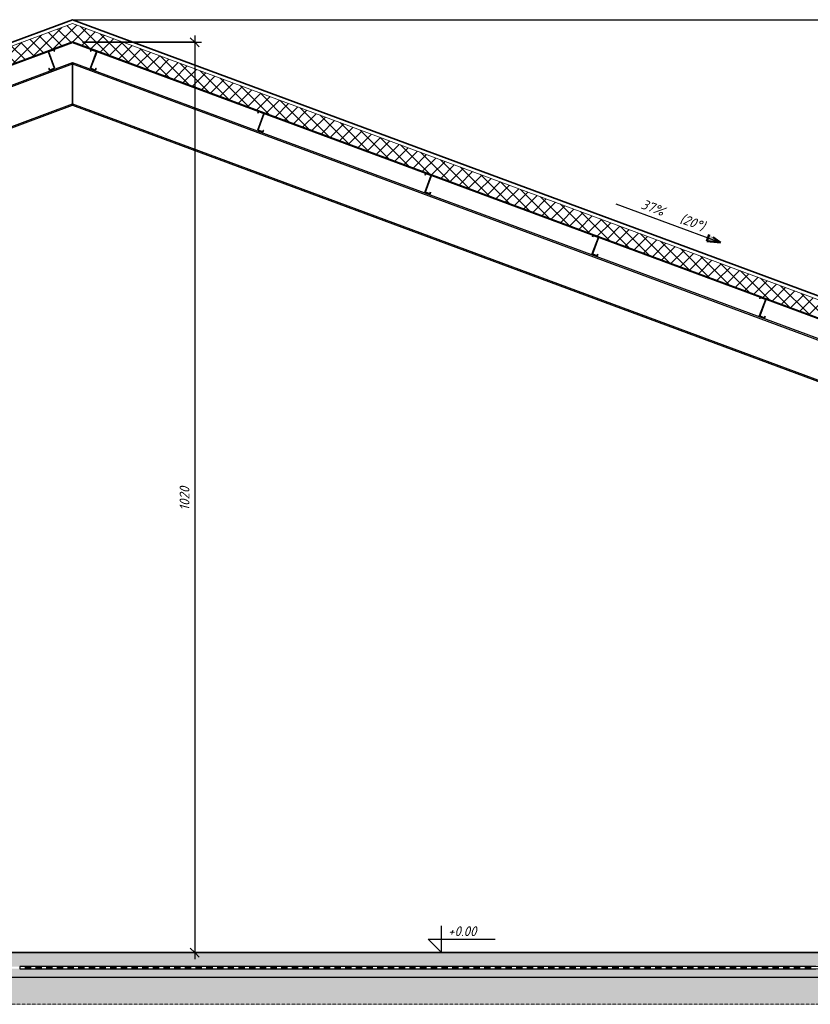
# Model space of a CAD drawing. Header units: millimetres. Extents: x -22097 to 12936, y -2051 to 11384.
# Tile 8 of 12: x -4678 to 4189, y -580 to 10453. Entities that reach past the tile are written whole.
import ezdxf

# ---------------------------------------------------------------- set-up
doc = ezdxf.new("R2010")
doc.units = ezdxf.units.MM
doc.linetypes.add('Kreska', pattern=[4, 2.5, -1.5])
for name, color, linetype, lineweight in [('A-ANNO-DIMS', 211, 'Continuous', 20), ('A-ANNO-DIMS-50', 211, 'Continuous', 20), ('A-DETL-GENF', 92, 'Continuous', 25), ('A-FLOR', 192, 'Continuous', 25), ('A-FLOR-MCUT', 51, 'Continuous', 25), ('A-FLOR-OVHD', 1, 'Kreska', 20), ('A-FLOR-PATT', 8, 'Continuous', 35), ('A-ROOF', 132, 'Continuous', 25), ('A-ROOF-PATT', 132, 'Continuous', 35), ('G-ANNO-DIMS', 111, 'Continuous', 20), ('S-BEAM', 12, 'Continuous', 25)]:
    doc.layers.add(name, color=color, linetype=linetype, lineweight=lineweight)
doc.styles.add('GOST Common_I', font='GOST_Common Italic.ttf', dxfattribs={"height": 110})
doc.dimstyles.new('Zasieczka', dxfattribs={"dimscale": 304.8, "dimtxt": 110.62865, "dimasz": 0.328084, "dimexe": 0.246063, "dimexo": 0.0625, "dimgap": 0.082021, "dimtad": 1, "dimdec": 0, "dimlfac": 0.1, "dimzin": 0, "dimdsep": 46, "dimtxsty": 'GOST Common_I', "dimblk1": 'OBLIQUE', "dimblk2": 'OBLIQUE', "dimsah": 1, "dimcen": 0.09, "dimdle": 0.246063, "dimadec": 1, "dimazin": 0, "dimtfac": 1, "dimtdec": 4, "dimtix": 1, "dimtmove": 0, "dimatfit": 3, "dimfxl": 1.148294, "dimfxlon": 1, "dimtvp": 1, "dimtfill": 1, "dimtolj": 1, "dimtzin": 0, "dimlwd": 25, "dimlwe": 25, "dimarcsym": 2})
pattern_1 = [(45, (-3742.76, 5171.7), (-35.921, 149.9703), [80.645, -80.645])]
pattern_2 = [(45, (-3742.76, 5171.7), (-125.7236, 125.7236), []), (45, (-3742.76, 5362.2), (-125.7236, 125.7236), [])]

# ---------------------------------------------------------------- blocks, each defined once
blk = doc.blocks.new('Cienkościenne - Zetowniki - 202 Z 14-1946224-B')
at = {"layer": 'S-BEAM', "lineweight": 20}
h = blk.add_hatch(dxfattribs=at)
h.set_pattern_fill('FP_5', color=256, style=0, pattern_type=2)
h.set_pattern_definition(pattern_2)
h.paths.add_polyline_path([(-4339, 9888), (-4289, 9907), (-4287, 9908), (-4287, 9911), (-4355, 10094), (-4355, 10096), (-4354, 10097), (-4298, 10117), (-4297, 10117), (-4295, 10116), (-4290, 10101), (-4289, 10102), (-4295, 10117), (-4297, 10118), (-4299, 10119), (-4355, 10097), (-4356, 10096), (-4356, 10094), (-4289, 9909), (-4289, 9909), (-4290, 9908), (-4340, 9889), (-4341, 9890), (-4342, 9891), (-4348, 9907), (-4350, 9907), (-4343, 9889), (-4341, 9888), (-4340, 9888)], flags=0)
at = {"layer": 'S-BEAM', "lineweight": 35}
for p, q in [((-4356, 10094), (-4289, 9910)), ((-4287, 9911), (-4355, 10094)), ((-4299, 10119), (-4354, 10098)), ((-4354, 10097), (-4298, 10117)), ((-4295, 10116), (-4290, 10101)), ((-4289, 10102), (-4294, 10117)), ((-4290, 10101), (-4289, 10102)), ((-4348, 9907), (-4350, 9907)), ((-4350, 9907), (-4344, 9890)), ((-4342, 9891), (-4348, 9907)), ((-4290, 9908), (-4340, 9889)), ((-4339, 9888), (-4289, 9907))]:
    blk.add_line(p, q, dxfattribs=at)
for centre, radius, start, end in [((-4353, 10095), 3.4, 110.3045, 200.3045), ((-4353, 10095), 2, 110.3045, 200.3045), ((-4297, 10115), 3.4, 20.3045, 110.3045), ((-4297, 10115), 2, 20.3045, 110.3045), ((-4340, 9891), 3.4, 200.3045, 290.3045), ((-4340, 9891), 2, 200.3045, 290.3045), ((-4291, 9910), 2, 290.3045, 20.3045), ((-4291, 9910), 3.4, 290.3045, 20.3045)]:
    blk.add_arc(centre, radius, start, end, dxfattribs=at)
blk = doc.blocks.new('Cienkościenne - Zetowniki - 202 Z 14-1946225-B')
at = {"layer": 'S-BEAM', "lineweight": 20}
h = blk.add_hatch(dxfattribs=at)
h.set_pattern_fill('FP_5', color=256, style=0, pattern_type=2)
h.set_pattern_definition(pattern_2)
h.paths.add_polyline_path([(-3831, 9888), (-3828, 9888), (-3827, 9890), (-3821, 9907), (-3822, 9907), (-3829, 9890), (-3829, 9889), (-3831, 9889), (-3881, 9908), (-3882, 9909), (-3882, 9910), (-3814, 10094), (-3814, 10096), (-3816, 10098), (-3872, 10119), (-3874, 10118), (-3876, 10116), (-3882, 10102), (-3880, 10101), (-3874, 10117), (-3874, 10117), (-3872, 10117), (-3816, 10096), (-3815, 10096), (-3815, 10094), (-3883, 9910), (-3883, 9908), (-3881, 9907)], flags=0)
at = {"layer": 'S-BEAM', "lineweight": 35}
for p, q in [((-3815, 10094), (-3883, 9911)), ((-3876, 10117), (-3882, 10102)), ((-3882, 10102), (-3880, 10101)), ((-3882, 9910), (-3814, 10094)), ((-3880, 10101), (-3875, 10116)), ((-3816, 10098), (-3872, 10119)), ((-3872, 10117), (-3816, 10097)), ((-3881, 9907), (-3831, 9888)), ((-3831, 9889), (-3880, 9908)), ((-3822, 9907), (-3828, 9891)), ((-3827, 9890), (-3821, 9907)), ((-3821, 9907), (-3822, 9907))]:
    blk.add_line(p, q, dxfattribs=at)
for centre, radius, start, end in [((-3873, 10115), 3.4, 69.6955, 159.6955), ((-3873, 10115), 2, 69.6955, 159.6955), ((-3817, 10095), 3.4, 339.6955, 69.6955), ((-3817, 10095), 2, 339.6955, 69.6955), ((-3880, 9910), 3.4, 159.6955, 249.6955), ((-3880, 9910), 2, 159.6955, 249.6955), ((-3830, 9891), 2, 249.6955, 339.6955), ((-3830, 9891), 3.4, 249.6955, 339.6955)]:
    blk.add_arc(centre, radius, start, end, dxfattribs=at)
blk = doc.blocks.new('Cienkościenne - Zetowniki - 202 Z 14-1947900-B')
at = {"layer": 'S-BEAM', "lineweight": 20}
h = blk.add_hatch(dxfattribs=at)
h.set_pattern_fill('FP_5', color=256, style=0, pattern_type=2)
h.set_pattern_definition(pattern_2)
h.paths.add_polyline_path([(3672, 7112), (3674, 7112), (3676, 7114), (3682, 7131), (3681, 7131), (3674, 7114), (3674, 7113), (3672, 7113), (3622, 7132), (3621, 7133), (3621, 7134), (3689, 7318), (3689, 7320), (3687, 7322), (3631, 7342), (3628, 7342), (3627, 7340), (3621, 7326), (3623, 7325), (3628, 7340), (3629, 7341), (3631, 7341), (3687, 7320), (3688, 7319), (3688, 7318), (3620, 7134), (3620, 7132), (3622, 7130)], flags=0)
at = {"layer": 'S-BEAM', "lineweight": 35}
for p, q in [((3688, 7318), (3620, 7135)), ((3627, 7340), (3621, 7326)), ((3621, 7326), (3623, 7325)), ((3621, 7134), (3689, 7317)), ((3623, 7325), (3628, 7340)), ((3687, 7322), (3631, 7342)), ((3631, 7341), (3686, 7320)), ((3672, 7113), (3622, 7132)), ((3622, 7130), (3672, 7112)), ((3681, 7131), (3675, 7115)), ((3676, 7114), (3682, 7131)), ((3682, 7131), (3681, 7131))]:
    blk.add_line(p, q, dxfattribs=at)
for centre, radius, start, end in [((3630, 7339), 3.4, 69.6955, 159.6955), ((3630, 7339), 2, 69.6955, 159.6955), ((3686, 7319), 2, 339.6955, 69.6955), ((3686, 7319), 3.4, 339.6955, 69.6955), ((3623, 7134), 3.4, 159.6955, 249.6955), ((3623, 7134), 2, 159.6955, 249.6955), ((3673, 7115), 2, 249.6955, 339.6955), ((3673, 7115), 3.4, 249.6955, 339.6955)]:
    blk.add_arc(centre, radius, start, end, dxfattribs=at)
blk = doc.blocks.new('Cienkościenne - Zetowniki - 202 Z 14-V8-B')
at = {"layer": 'S-BEAM', "lineweight": 20}
h = blk.add_hatch(dxfattribs=at)
h.set_pattern_fill('FP_5', color=256, style=0, pattern_type=2)
h.set_pattern_definition(pattern_2)
h.paths.add_polyline_path([(1796, 7806), (1799, 7806), (1801, 7809), (1807, 7825), (1805, 7825), (1799, 7808), (1798, 7807), (1797, 7807), (1746, 7826), (1746, 7827), (1745, 7828), (1813, 8012), (1813, 8014), (1811, 8016), (1755, 8036), (1753, 8036), (1751, 8034), (1746, 8020), (1747, 8019), (1753, 8034), (1753, 8035), (1755, 8035), (1811, 8014), (1812, 8013), (1812, 8012), (1744, 7828), (1744, 7826), (1746, 7825)], flags=0)
at = {"layer": 'S-BEAM', "lineweight": 35}
for p, q in [((1812, 8012), (1744, 7829)), ((1745, 7828), (1813, 8011)), ((1751, 8034), (1746, 8020)), ((1746, 8020), (1747, 8019)), ((1747, 8019), (1752, 8034)), ((1811, 8016), (1755, 8037)), ((1755, 8035), (1811, 8015)), ((1746, 7825), (1796, 7806)), ((1797, 7807), (1747, 7826)), ((1805, 7825), (1799, 7809)), ((1800, 7808), (1807, 7825)), ((1807, 7825), (1805, 7825))]:
    blk.add_line(p, q, dxfattribs=at)
for centre, radius, start, end in [((1754, 8033), 3.4, 69.6955, 159.6955), ((1754, 8033), 2, 69.6955, 159.6955), ((1810, 8013), 3.4, 339.6955, 69.6955), ((1810, 8013), 2, 339.6955, 69.6955), ((1747, 7828), 3.4, 159.6955, 249.6955), ((1747, 7828), 2, 159.6955, 249.6955), ((1797, 7809), 3.4, 249.6955, 339.6955), ((1797, 7809), 2, 249.6955, 339.6955)]:
    blk.add_arc(centre, radius, start, end, dxfattribs=at)
blk = doc.blocks.new('Cienkościenne - Zetowniki - 202 Z 14-V9-B')
at = {"layer": 'S-BEAM', "lineweight": 20}
h = blk.add_hatch(dxfattribs=at)
h.set_pattern_fill('FP_5', color=256, style=0, pattern_type=2)
h.set_pattern_definition(pattern_2)
h.paths.add_polyline_path([(-80, 8500), (-77, 8501), (-75, 8503), (-69, 8519), (-71, 8519), (-77, 8502), (-78, 8501), (-79, 8501), (-130, 8520), (-130, 8521), (-130, 8522), (-63, 8706), (-63, 8708), (-64, 8710), (-121, 8731), (-123, 8730), (-125, 8729), (-130, 8714), (-129, 8714), (-123, 8729), (-122, 8729), (-121, 8729), (-64, 8708), (-64, 8707), (-64, 8706), (-132, 8522), (-131, 8520), (-130, 8519), (-83, 8501)], flags=0)
at = {"layer": 'S-BEAM', "lineweight": 35}
for p, q in [((-125, 8729), (-130, 8714)), ((-129, 8713), (-123, 8728)), ((-121, 8729), (-65, 8709)), ((-64, 8710), (-120, 8731)), ((-64, 8706), (-132, 8523)), ((-130, 8714), (-129, 8713)), ((-130, 8522), (-62, 8705)), ((-130, 8519), (-80, 8500)), ((-79, 8501), (-129, 8520)), ((-70, 8519), (-77, 8503)), ((-75, 8502), (-69, 8519)), ((-69, 8519), (-70, 8519))]:
    blk.add_line(p, q, dxfattribs=at)
for centre, radius, start, end in [((-122, 8727), 3.4, 69.6955, 159.6955), ((-122, 8727), 2, 69.6955, 159.6955), ((-66, 8707), 2, 339.6955, 69.6955), ((-66, 8707), 3.4, 339.6955, 69.6955), ((-128, 8522), 3.4, 159.6955, 249.6955), ((-128, 8522), 2, 159.6955, 249.6955), ((-78, 8503), 3.4, 249.6955, 339.6955), ((-78, 8503), 2, 249.6955, 339.6955)]:
    blk.add_arc(centre, radius, start, end, dxfattribs=at)
blk = doc.blocks.new('Cienkościenne - Zetowniki - 202 Z 14-V10-B')
at = {"layer": 'S-BEAM', "lineweight": 20}
h = blk.add_hatch(dxfattribs=at)
h.set_pattern_fill('FP_5', color=256, style=0, pattern_type=2)
h.set_pattern_definition(pattern_2)
h.paths.add_polyline_path([(-1955, 9194), (-1952, 9195), (-1951, 9196), (-1945, 9213), (-1946, 9213), (-1953, 9196), (-1953, 9195), (-1955, 9195), (-2005, 9214), (-2006, 9215), (-2006, 9216), (-1938, 9400), (-1938, 9402), (-1940, 9404), (-1997, 9425), (-1999, 9424), (-2000, 9423), (-2006, 9408), (-2004, 9408), (-1999, 9423), (-1998, 9423), (-1997, 9423), (-1940, 9402), (-1940, 9402), (-1940, 9400), (-2007, 9216), (-2007, 9214), (-2005, 9213), (-1959, 9195)], flags=0)
at = {"layer": 'S-BEAM', "lineweight": 35}
for p, q in [((-1940, 9400), (-2007, 9217)), ((-2000, 9423), (-2006, 9408)), ((-2006, 9408), (-2005, 9407)), ((-2006, 9216), (-1938, 9399)), ((-2005, 9407), (-1999, 9422)), ((-1997, 9423), (-1941, 9403)), ((-1940, 9404), (-1996, 9425)), ((-1955, 9195), (-2005, 9214)), ((-2005, 9213), (-1955, 9194)), ((-1946, 9213), (-1952, 9197)), ((-1951, 9196), (-1945, 9213)), ((-1945, 9213), (-1946, 9213))]:
    blk.add_line(p, q, dxfattribs=at)
for centre, radius, start, end in [((-1997, 9421), 3.4, 69.6955, 159.6955), ((-1997, 9421), 2, 69.6955, 159.6955), ((-1941, 9401), 2, 339.6955, 69.6955), ((-1941, 9401), 3.4, 339.6955, 69.6955), ((-2004, 9216), 3.4, 159.6955, 249.6955), ((-2004, 9216), 2, 159.6955, 249.6955), ((-1954, 9197), 2, 249.6955, 339.6955), ((-1954, 9197), 3.4, 249.6955, 339.6955)]:
    blk.add_arc(centre, radius, start, end, dxfattribs=at)
blk = doc.blocks.new('Detal powtarzalny - izolacja 1-1574146-B')
at = {"layer": 'A-DETL-GENF'}
for points in [[(-4618, -181), (-4558, -181), (-4558, -156), (-4618, -156), (-4618, -180)], [(-4498, -181), (-4438, -181), (-4438, -156), (-4498, -156), (-4498, -180)], [(-4378, -181), (-4318, -181), (-4318, -156), (-4378, -156), (-4378, -180)], [(-4258, -181), (-4199, -181), (-4199, -156), (-4258, -156), (-4258, -180)], [(-4139, -181), (-4079, -181), (-4079, -156), (-4139, -156), (-4139, -180)], [(-4019, -181), (-3959, -181), (-3959, -156), (-4019, -156), (-4019, -180)], [(-3899, -181), (-3839, -181), (-3839, -156), (-3899, -156), (-3899, -180)], [(-3779, -181), (-3719, -181), (-3719, -156), (-3779, -156), (-3779, -180)], [(-3600, -181), (-3600, -156), (-3659, -156), (-3659, -181), (-3616, -181)], [(-3480, -181), (-3480, -156), (-3540, -156), (-3540, -181)], [(-3360, -181), (-3360, -156), (-3420, -156), (-3420, -181)], [(-3240, -181), (-3240, -156), (-3300, -156), (-3300, -181)], [(-3180, -181), (-3120, -181), (-3120, -156), (-3180, -156), (-3180, -180)], [(-3060, -181), (-3000, -181), (-3000, -156), (-3060, -156), (-3060, -180)], [(-2940, -181), (-2881, -181), (-2881, -156), (-2940, -156), (-2940, -180)], [(-2821, -181), (-2761, -181), (-2761, -156), (-2821, -156), (-2821, -180)], [(-2701, -181), (-2641, -181), (-2641, -156), (-2701, -156), (-2701, -180)], [(-2581, -181), (-2521, -181), (-2521, -156), (-2581, -156), (-2581, -180)], [(-2461, -181), (-2401, -181), (-2401, -156), (-2461, -156), (-2461, -180)], [(-2341, -181), (-2282, -181), (-2282, -156), (-2341, -156), (-2341, -180)], [(-2222, -181), (-2162, -181), (-2162, -156), (-2222, -156), (-2222, -180)], [(-2102, -181), (-2042, -181), (-2042, -156), (-2102, -156), (-2102, -180)], [(-1982, -181), (-1922, -181), (-1922, -156), (-1982, -156), (-1982, -180)], [(-1862, -181), (-1802, -181), (-1802, -156), (-1862, -156), (-1862, -180)], [(-1742, -181), (-1682, -181), (-1682, -156), (-1742, -156), (-1742, -180)], [(-1622, -181), (-1563, -181), (-1563, -156), (-1622, -156), (-1622, -180)], [(-1443, -181), (-1443, -156), (-1503, -156), (-1503, -181)], [(-1323, -181), (-1323, -156), (-1383, -156), (-1383, -181)], [(-1203, -181), (-1203, -156), (-1263, -156), (-1263, -181)], [(-1143, -181), (-1083, -181), (-1083, -156), (-1143, -156), (-1143, -180)], [(-1023, -181), (-964, -181), (-964, -156), (-1023, -156), (-1023, -180)], [(-904, -181), (-844, -181), (-844, -156), (-904, -156), (-904, -180)], [(-784, -181), (-724, -181), (-724, -156), (-784, -156), (-784, -180)], [(-664, -181), (-604, -181), (-604, -156), (-664, -156), (-664, -180)], [(-544, -181), (-484, -181), (-484, -156), (-544, -156), (-544, -180)], [(-424, -181), (-364, -181), (-364, -156), (-424, -156), (-424, -180)], [(-304, -181), (-245, -181), (-245, -156), (-304, -156), (-304, -180)], [(-185, -181), (-125, -181), (-125, -156), (-185, -156), (-185, -180)], [(-65, -181), (-5, -181), (-5, -156), (-65, -156), (-65, -180)], [(55, -181), (115, -181), (115, -156), (55, -156), (55, -180)], [(175, -181), (235, -181), (235, -156), (175, -156), (175, -180)], [(295, -181), (354, -181), (354, -156), (295, -156), (295, -180)], [(474, -181), (474, -156), (414, -156), (414, -181)], [(594, -181), (594, -156), (534, -156), (534, -181)], [(714, -181), (714, -156), (654, -156), (654, -181)], [(774, -181), (834, -181), (834, -156), (774, -156), (774, -180)], [(894, -181), (954, -181), (954, -156), (894, -156), (894, -180)], [(1014, -181), (1073, -181), (1073, -156), (1014, -156), (1014, -180)], [(1133, -181), (1193, -181), (1193, -156), (1133, -156), (1133, -180)], [(1253, -181), (1313, -181), (1313, -156), (1253, -156), (1253, -180)], [(1373, -181), (1433, -181), (1433, -156), (1373, -156), (1373, -180)], [(1493, -181), (1553, -181), (1553, -156), (1493, -156), (1493, -180)], [(1613, -181), (1672, -181), (1672, -156), (1613, -156), (1613, -180)], [(1732, -181), (1792, -181), (1792, -156), (1732, -156), (1732, -180)], [(1852, -181), (1912, -181), (1912, -156), (1852, -156), (1852, -180)], [(1972, -181), (2032, -181), (2032, -156), (1972, -156), (1972, -180)], [(2092, -181), (2152, -181), (2152, -156), (2092, -156), (2092, -180)], [(2272, -181), (2272, -156), (2212, -156), (2212, -181), (2246, -181)], [(2391, -181), (2391, -156), (2332, -156), (2332, -181)], [(2511, -181), (2511, -156), (2451, -156), (2451, -181)], [(2631, -181), (2631, -156), (2571, -156), (2571, -181)], [(2691, -181), (2751, -181), (2751, -156), (2691, -156), (2691, -180)], [(2811, -181), (2871, -181), (2871, -156), (2811, -156), (2811, -180)], [(2931, -181), (2990, -181), (2990, -156), (2931, -156), (2931, -180)], [(3050, -181), (3110, -181), (3110, -156), (3050, -156), (3050, -180)], [(3170, -181), (3230, -181), (3230, -156), (3170, -156), (3170, -180)], [(3290, -181), (3350, -181), (3350, -156), (3290, -156), (3290, -180)], [(3410, -181), (3470, -181), (3470, -156), (3410, -156), (3410, -180)], [(3530, -181), (3590, -181), (3590, -156), (3530, -156), (3530, -180)], [(3650, -181), (3709, -181), (3709, -156), (3650, -156), (3650, -180)], [(3769, -181), (3829, -181), (3829, -156), (3769, -156), (3769, -180)], [(3889, -181), (3949, -181), (3949, -156), (3889, -156), (3889, -180)], [(4009, -181), (4069, -181), (4069, -156), (4009, -156), (4009, -180)], [(4129, -181), (4189, -181), (4189, -156), (4129, -156), (4129, -180)]]:
    blk.add_hatch(color=256, dxfattribs=at).paths.add_polyline_path(points, flags=0)
for p, q in [((-4618, -156), (-4678, -156)), ((-4678, -156), (-4678, -181)), ((-4678, -181), (-4618, -181)), ((-4618, -156), (-4618, -181)), ((-4558, -156), (-4618, -156)), ((-4618, -181), (-4558, -181)), ((-4498, -156), (-4558, -156)), ((-4558, -156), (-4558, -181)), ((-4558, -181), (-4498, -181)), ((-4498, -156), (-4498, -181)), ((-4438, -156), (-4498, -156)), ((-4498, -181), (-4438, -181)), ((-4378, -156), (-4438, -156)), ((-4438, -156), (-4438, -181)), ((-4438, -181), (-4378, -181)), ((-4378, -156), (-4378, -181)), ((-4318, -156), (-4378, -156)), ((-4378, -181), (-4318, -181)), ((-4258, -156), (-4318, -156)), ((-4318, -156), (-4318, -181)), ((-4318, -181), (-4258, -181)), ((-4258, -156), (-4258, -181)), ((-4199, -156), (-4258, -156)), ((-4258, -181), (-4199, -181)), ((-4139, -156), (-4199, -156)), ((-4199, -156), (-4199, -181)), ((-4199, -181), (-4139, -181)), ((-4139, -156), (-4139, -181)), ((-4079, -156), (-4139, -156)), ((-4139, -181), (-4079, -181)), ((-4019, -156), (-4079, -156)), ((-4079, -156), (-4079, -181)), ((-4079, -181), (-4019, -181)), ((-4019, -156), (-4019, -181)), ((-3959, -156), (-4019, -156)), ((-4019, -181), (-3959, -181)), ((-3899, -156), (-3959, -156)), ((-3959, -156), (-3959, -181)), ((-3959, -181), (-3899, -181)), ((-3899, -156), (-3899, -181)), ((-3839, -156), (-3899, -156)), ((-3899, -181), (-3839, -181)), ((-3779, -156), (-3839, -156)), ((-3839, -156), (-3839, -181)), ((-3839, -181), (-3779, -181)), ((-3779, -156), (-3779, -181)), ((-3719, -156), (-3779, -156)), ((-3779, -181), (-3719, -181)), ((-3659, -156), (-3719, -156)), ((-3719, -156), (-3719, -181)), ((-3719, -181), (-3659, -181)), ((-3659, -156), (-3659, -181)), ((-3600, -156), (-3659, -156)), ((-3659, -181), (-3600, -181)), ((-3540, -156), (-3600, -156)), ((-3600, -156), (-3600, -181)), ((-3600, -181), (-3540, -181)), ((-3540, -156), (-3540, -181)), ((-3480, -156), (-3540, -156)), ((-3540, -181), (-3480, -181)), ((-3420, -156), (-3480, -156)), ((-3480, -156), (-3480, -181)), ((-3480, -181), (-3420, -181)), ((-3420, -156), (-3420, -181)), ((-3360, -156), (-3420, -156)), ((-3420, -181), (-3360, -181)), ((-3300, -156), (-3360, -156)), ((-3360, -156), (-3360, -181)), ((-3360, -181), (-3300, -181)), ((-3300, -156), (-3300, -181)), ((-3240, -156), (-3300, -156)), ((-3300, -181), (-3240, -181)), ((-3180, -156), (-3240, -156)), ((-3240, -156), (-3240, -181)), ((-3240, -181), (-3180, -181)), ((-3180, -156), (-3180, -181)), ((-3120, -156), (-3180, -156)), ((-3180, -181), (-3120, -181)), ((-3060, -156), (-3120, -156)), ((-3120, -156), (-3120, -181)), ((-3120, -181), (-3060, -181)), ((-3060, -156), (-3060, -181)), ((-3000, -156), (-3060, -156)), ((-3060, -181), (-3000, -181)), ((-2940, -156), (-3000, -156)), ((-3000, -156), (-3000, -181)), ((-3000, -181), (-2940, -181)), ((-2940, -156), (-2940, -181)), ((-2881, -156), (-2940, -156)), ((-2940, -181), (-2881, -181)), ((-2821, -156), (-2881, -156)), ((-2881, -156), (-2881, -181)), ((-2881, -181), (-2821, -181)), ((-2821, -156), (-2821, -181)), ((-2761, -156), (-2821, -156)), ((-2821, -181), (-2761, -181)), ((-2701, -156), (-2761, -156)), ((-2761, -156), (-2761, -181)), ((-2761, -181), (-2701, -181)), ((-2701, -156), (-2701, -181)), ((-2641, -156), (-2701, -156)), ((-2701, -181), (-2641, -181)), ((-2581, -156), (-2641, -156)), ((-2641, -156), (-2641, -181)), ((-2641, -181), (-2581, -181)), ((-2581, -156), (-2581, -181)), ((-2521, -156), (-2581, -156)), ((-2581, -181), (-2521, -181)), ((-2461, -156), (-2521, -156)), ((-2521, -156), (-2521, -181)), ((-2521, -181), (-2461, -181)), ((-2461, -156), (-2461, -181)), ((-2401, -156), (-2461, -156)), ((-2461, -181), (-2401, -181)), ((-2341, -156), (-2401, -156)), ((-2401, -156), (-2401, -181)), ((-2401, -181), (-2341, -181)), ((-2341, -156), (-2341, -181)), ((-2282, -156), (-2341, -156)), ((-2341, -181), (-2282, -181)), ((-2222, -156), (-2282, -156)), ((-2282, -156), (-2282, -181)), ((-2282, -181), (-2222, -181)), ((-2222, -156), (-2222, -181)), ((-2162, -156), (-2222, -156)), ((-2222, -181), (-2162, -181)), ((-2102, -156), (-2162, -156)), ((-2162, -156), (-2162, -181)), ((-2162, -181), (-2102, -181)), ((-2102, -156), (-2102, -181)), ((-2042, -156), (-2102, -156)), ((-2102, -181), (-2042, -181)), ((-1982, -156), (-2042, -156)), ((-2042, -156), (-2042, -181)), ((-2042, -181), (-1982, -181)), ((-1982, -156), (-1982, -181)), ((-1922, -156), (-1982, -156)), ((-1982, -181), (-1922, -181)), ((-1862, -156), (-1922, -156)), ((-1922, -156), (-1922, -181)), ((-1922, -181), (-1862, -181)), ((-1862, -156), (-1862, -181)), ((-1802, -156), (-1862, -156)), ((-1862, -181), (-1802, -181)), ((-1742, -156), (-1802, -156)), ((-1802, -156), (-1802, -181)), ((-1802, -181), (-1742, -181)), ((-1742, -156), (-1742, -181)), ((-1682, -156), (-1742, -156)), ((-1742, -181), (-1682, -181)), ((-1622, -156), (-1682, -156)), ((-1682, -156), (-1682, -181)), ((-1682, -181), (-1622, -181)), ((-1622, -156), (-1622, -181)), ((-1563, -156), (-1622, -156)), ((-1622, -181), (-1563, -181)), ((-1503, -156), (-1563, -156)), ((-1563, -156), (-1563, -181)), ((-1563, -181), (-1503, -181)), ((-1503, -156), (-1503, -181)), ((-1443, -156), (-1503, -156)), ((-1503, -181), (-1443, -181)), ((-1383, -156), (-1443, -156)), ((-1443, -156), (-1443, -181)), ((-1443, -181), (-1383, -181)), ((-1383, -156), (-1383, -181)), ((-1323, -156), (-1383, -156)), ((-1383, -181), (-1323, -181)), ((-1263, -156), (-1323, -156)), ((-1323, -156), (-1323, -181)), ((-1323, -181), (-1263, -181)), ((-1263, -156), (-1263, -181)), ((-1203, -156), (-1263, -156)), ((-1263, -181), (-1203, -181)), ((-1143, -156), (-1203, -156)), ((-1203, -156), (-1203, -181)), ((-1203, -181), (-1143, -181)), ((-1143, -156), (-1143, -181)), ((-1083, -156), (-1143, -156)), ((-1143, -181), (-1083, -181)), ((-1023, -156), (-1083, -156)), ((-1083, -156), (-1083, -181)), ((-1083, -181), (-1023, -181)), ((-1023, -156), (-1023, -181)), ((-964, -156), (-1023, -156)), ((-1023, -181), (-964, -181)), ((-904, -156), (-964, -156)), ((-964, -156), (-964, -181)), ((-964, -181), (-904, -181)), ((-904, -156), (-904, -181)), ((-844, -156), (-904, -156)), ((-904, -181), (-844, -181)), ((-784, -156), (-844, -156)), ((-844, -156), (-844, -181)), ((-844, -181), (-784, -181)), ((-784, -156), (-784, -181)), ((-724, -156), (-784, -156)), ((-784, -181), (-724, -181)), ((-664, -156), (-724, -156)), ((-724, -156), (-724, -181)), ((-724, -181), (-664, -181)), ((-664, -156), (-664, -181)), ((-604, -156), (-664, -156)), ((-664, -181), (-604, -181)), ((-544, -156), (-604, -156)), ((-604, -156), (-604, -181)), ((-604, -181), (-544, -181)), ((-544, -156), (-544, -181)), ((-484, -156), (-544, -156)), ((-544, -181), (-484, -181)), ((-424, -156), (-484, -156)), ((-484, -156), (-484, -181)), ((-484, -181), (-424, -181)), ((-424, -156), (-424, -181)), ((-364, -156), (-424, -156)), ((-424, -181), (-364, -181)), ((-304, -156), (-364, -156)), ((-364, -156), (-364, -181)), ((-364, -181), (-304, -181)), ((-304, -156), (-304, -181)), ((-245, -156), (-304, -156)), ((-304, -181), (-245, -181)), ((-185, -156), (-245, -156)), ((-245, -156), (-245, -181)), ((-245, -181), (-185, -181)), ((-185, -156), (-185, -181)), ((-125, -156), (-185, -156)), ((-185, -181), (-125, -181)), ((-65, -156), (-125, -156)), ((-125, -156), (-125, -181)), ((-125, -181), (-65, -181)), ((-65, -156), (-65, -181)), ((-5, -156), (-65, -156)), ((-65, -181), (-5, -181)), ((55, -156), (-5, -156)), ((-5, -156), (-5, -181)), ((-5, -181), (55, -181)), ((55, -156), (55, -181)), ((115, -156), (55, -156)), ((55, -181), (115, -181)), ((175, -156), (115, -156)), ((115, -156), (115, -181)), ((115, -181), (175, -181)), ((175, -156), (175, -181)), ((235, -156), (175, -156)), ((175, -181), (235, -181)), ((295, -156), (235, -156)), ((235, -156), (235, -181)), ((235, -181), (295, -181)), ((295, -156), (295, -181)), ((354, -156), (295, -156)), ((295, -181), (354, -181)), ((414, -156), (354, -156)), ((354, -156), (354, -181)), ((354, -181), (414, -181)), ((414, -156), (414, -181)), ((474, -156), (414, -156)), ((414, -181), (474, -181)), ((534, -156), (474, -156)), ((474, -156), (474, -181)), ((474, -181), (534, -181)), ((534, -156), (534, -181)), ((594, -156), (534, -156)), ((534, -181), (594, -181)), ((654, -156), (594, -156)), ((594, -156), (594, -181)), ((594, -181), (654, -181)), ((654, -156), (654, -181)), ((714, -156), (654, -156)), ((654, -181), (714, -181)), ((774, -156), (714, -156)), ((714, -156), (714, -181)), ((714, -181), (774, -181)), ((774, -156), (774, -181)), ((834, -156), (774, -156)), ((774, -181), (834, -181)), ((894, -156), (834, -156)), ((834, -156), (834, -181)), ((834, -181), (894, -181)), ((894, -156), (894, -181)), ((954, -156), (894, -156)), ((894, -181), (954, -181)), ((1014, -156), (954, -156)), ((954, -156), (954, -181)), ((954, -181), (1014, -181)), ((1014, -156), (1014, -181)), ((1073, -156), (1014, -156)), ((1014, -181), (1073, -181)), ((1133, -156), (1073, -156)), ((1073, -156), (1073, -181)), ((1073, -181), (1133, -181)), ((1133, -156), (1133, -181)), ((1193, -156), (1133, -156)), ((1133, -181), (1193, -181)), ((1253, -156), (1193, -156)), ((1193, -156), (1193, -181)), ((1193, -181), (1253, -181)), ((1253, -156), (1253, -181)), ((1313, -156), (1253, -156)), ((1253, -181), (1313, -181)), ((1373, -156), (1313, -156)), ((1313, -156), (1313, -181)), ((1313, -181), (1373, -181)), ((1373, -156), (1373, -181)), ((1433, -156), (1373, -156)), ((1373, -181), (1433, -181)), ((1493, -156), (1433, -156)), ((1433, -156), (1433, -181)), ((1433, -181), (1493, -181)), ((1493, -156), (1493, -181)), ((1553, -156), (1493, -156)), ((1493, -181), (1553, -181)), ((1613, -156), (1553, -156)), ((1553, -156), (1553, -181)), ((1553, -181), (1613, -181)), ((1613, -156), (1613, -181)), ((1672, -156), (1613, -156)), ((1613, -181), (1672, -181)), ((1732, -156), (1672, -156)), ((1672, -156), (1672, -181)), ((1672, -181), (1732, -181)), ((1732, -156), (1732, -181)), ((1792, -156), (1732, -156)), ((1732, -181), (1792, -181)), ((1852, -156), (1792, -156)), ((1792, -156), (1792, -181)), ((1792, -181), (1852, -181)), ((1852, -156), (1852, -181)), ((1912, -156), (1852, -156)), ((1852, -181), (1912, -181)), ((1972, -156), (1912, -156)), ((1912, -156), (1912, -181)), ((1912, -181), (1972, -181)), ((1972, -156), (1972, -181)), ((2032, -156), (1972, -156)), ((1972, -181), (2032, -181)), ((2092, -156), (2032, -156)), ((2032, -156), (2032, -181)), ((2032, -181), (2092, -181)), ((2092, -156), (2092, -181)), ((2152, -156), (2092, -156)), ((2092, -181), (2152, -181)), ((2212, -156), (2152, -156)), ((2152, -156), (2152, -181)), ((2152, -181), (2212, -181)), ((2212, -156), (2212, -181)), ((2272, -156), (2212, -156)), ((2212, -181), (2272, -181)), ((2332, -156), (2272, -156)), ((2272, -156), (2272, -181)), ((2272, -181), (2332, -181)), ((2332, -156), (2332, -181)), ((2391, -156), (2332, -156)), ((2332, -181), (2391, -181)), ((2451, -156), (2391, -156)), ((2391, -156), (2391, -181)), ((2391, -181), (2451, -181)), ((2451, -156), (2451, -181)), ((2511, -156), (2451, -156)), ((2451, -181), (2511, -181)), ((2571, -156), (2511, -156)), ((2511, -156), (2511, -181)), ((2511, -181), (2571, -181)), ((2571, -156), (2571, -181)), ((2631, -156), (2571, -156)), ((2571, -181), (2631, -181)), ((2691, -156), (2631, -156)), ((2631, -156), (2631, -181)), ((2631, -181), (2691, -181)), ((2691, -156), (2691, -181)), ((2751, -156), (2691, -156)), ((2691, -181), (2751, -181)), ((2811, -156), (2751, -156)), ((2751, -156), (2751, -181)), ((2751, -181), (2811, -181)), ((2811, -156), (2811, -181)), ((2871, -156), (2811, -156)), ((2811, -181), (2871, -181)), ((2931, -156), (2871, -156)), ((2871, -156), (2871, -181)), ((2871, -181), (2931, -181)), ((2931, -156), (2931, -181)), ((2990, -156), (2931, -156)), ((2931, -181), (2990, -181)), ((3050, -156), (2990, -156)), ((2990, -156), (2990, -181)), ((2990, -181), (3050, -181)), ((3050, -156), (3050, -181)), ((3110, -156), (3050, -156)), ((3050, -181), (3110, -181)), ((3170, -156), (3110, -156)), ((3110, -156), (3110, -181)), ((3110, -181), (3170, -181)), ((3170, -156), (3170, -181)), ((3230, -156), (3170, -156)), ((3170, -181), (3230, -181)), ((3290, -156), (3230, -156)), ((3230, -156), (3230, -181)), ((3230, -181), (3290, -181)), ((3290, -156), (3290, -181)), ((3350, -156), (3290, -156)), ((3290, -181), (3350, -181)), ((3410, -156), (3350, -156)), ((3350, -156), (3350, -181)), ((3350, -181), (3410, -181)), ((3410, -156), (3410, -181)), ((3470, -156), (3410, -156)), ((3410, -181), (3470, -181)), ((3530, -156), (3470, -156)), ((3470, -156), (3470, -181)), ((3470, -181), (3530, -181)), ((3530, -156), (3530, -181)), ((3590, -156), (3530, -156)), ((3530, -181), (3590, -181)), ((3650, -156), (3590, -156)), ((3590, -156), (3590, -181)), ((3590, -181), (3650, -181)), ((3650, -156), (3650, -181)), ((3709, -156), (3650, -156)), ((3650, -181), (3709, -181)), ((3769, -156), (3709, -156)), ((3709, -156), (3709, -181)), ((3709, -181), (3769, -181)), ((3769, -156), (3769, -181)), ((3829, -156), (3769, -156)), ((3769, -181), (3829, -181)), ((3889, -156), (3829, -156)), ((3829, -156), (3829, -181)), ((3829, -181), (3889, -181)), ((3889, -156), (3889, -181)), ((3949, -156), (3889, -156)), ((3889, -181), (3949, -181)), ((4009, -156), (3949, -156)), ((3949, -156), (3949, -181)), ((3949, -181), (4009, -181)), ((4009, -156), (4009, -181)), ((4069, -156), (4009, -156)), ((4009, -181), (4069, -181)), ((4129, -156), (4069, -156)), ((4069, -156), (4069, -181)), ((4069, -181), (4129, -181)), ((4129, -156), (4129, -181)), ((4189, -156), (4129, -156)), ((4129, -181), (4189, -181)), ((4249, -156), (4189, -156)), ((4189, -156), (4189, -181)), ((4189, -181), (4249, -181))]:
    blk.add_line(p, q, dxfattribs=at)
at = {"layer": 'A-DETL-GENF', "lineweight": 20}
for p, q in [((-4558, -156), (-4678, -156)), ((-4678, -181), (-4678, -156)), ((-4558, -181), (-4678, -181)), ((-4438, -156), (-4558, -156)), ((-4558, -181), (-4558, -156)), ((-4438, -181), (-4558, -181)), ((-4318, -156), (-4438, -156)), ((-4438, -181), (-4438, -156)), ((-4318, -181), (-4438, -181)), ((-4199, -156), (-4318, -156)), ((-4318, -181), (-4318, -156)), ((-4199, -181), (-4318, -181)), ((-4079, -156), (-4199, -156)), ((-4199, -181), (-4199, -156)), ((-4079, -181), (-4199, -181)), ((-3959, -156), (-4079, -156)), ((-4079, -181), (-4079, -156)), ((-3959, -181), (-4079, -181)), ((-3839, -156), (-3959, -156)), ((-3959, -181), (-3959, -156)), ((-3839, -181), (-3959, -181)), ((-3719, -156), (-3839, -156)), ((-3839, -181), (-3839, -156)), ((-3719, -181), (-3839, -181)), ((-3600, -156), (-3719, -156)), ((-3719, -181), (-3719, -156)), ((-3600, -181), (-3719, -181)), ((-3480, -156), (-3600, -156)), ((-3600, -181), (-3600, -156)), ((-3480, -181), (-3600, -181)), ((-3360, -156), (-3480, -156)), ((-3480, -181), (-3480, -156)), ((-3360, -181), (-3480, -181)), ((-3240, -156), (-3360, -156)), ((-3360, -181), (-3360, -156)), ((-3240, -181), (-3360, -181)), ((-3120, -156), (-3240, -156)), ((-3240, -181), (-3240, -156)), ((-3120, -181), (-3240, -181)), ((-3000, -156), (-3120, -156)), ((-3120, -181), (-3120, -156)), ((-3000, -181), (-3120, -181)), ((-2881, -156), (-3000, -156)), ((-3000, -181), (-3000, -156)), ((-2881, -181), (-3000, -181)), ((-2761, -156), (-2881, -156)), ((-2881, -181), (-2881, -156)), ((-2761, -181), (-2881, -181)), ((-2641, -156), (-2761, -156)), ((-2761, -181), (-2761, -156)), ((-2641, -181), (-2761, -181)), ((-2521, -156), (-2641, -156)), ((-2641, -181), (-2641, -156)), ((-2521, -181), (-2641, -181)), ((-2401, -156), (-2521, -156)), ((-2521, -181), (-2521, -156)), ((-2401, -181), (-2521, -181)), ((-2282, -156), (-2401, -156)), ((-2401, -181), (-2401, -156)), ((-2282, -181), (-2401, -181)), ((-2162, -156), (-2282, -156)), ((-2282, -181), (-2282, -156)), ((-2162, -181), (-2282, -181)), ((-2042, -156), (-2162, -156)), ((-2162, -181), (-2162, -156)), ((-2042, -181), (-2162, -181)), ((-1922, -156), (-2042, -156)), ((-2042, -181), (-2042, -156)), ((-1922, -181), (-2042, -181)), ((-1802, -156), (-1922, -156)), ((-1922, -181), (-1922, -156)), ((-1802, -181), (-1922, -181)), ((-1682, -156), (-1802, -156)), ((-1802, -181), (-1802, -156)), ((-1682, -181), (-1802, -181)), ((-1563, -156), (-1682, -156)), ((-1682, -181), (-1682, -156)), ((-1563, -181), (-1682, -181)), ((-1443, -156), (-1563, -156)), ((-1563, -181), (-1563, -156)), ((-1443, -181), (-1563, -181)), ((-1323, -156), (-1443, -156)), ((-1443, -181), (-1443, -156)), ((-1323, -181), (-1443, -181)), ((-1203, -156), (-1323, -156)), ((-1323, -181), (-1323, -156)), ((-1203, -181), (-1323, -181)), ((-1083, -156), (-1203, -156)), ((-1203, -181), (-1203, -156)), ((-1083, -181), (-1203, -181)), ((-964, -156), (-1083, -156)), ((-1083, -181), (-1083, -156)), ((-964, -181), (-1083, -181)), ((-844, -156), (-964, -156)), ((-964, -181), (-964, -156)), ((-844, -181), (-964, -181)), ((-724, -156), (-844, -156)), ((-844, -181), (-844, -156)), ((-724, -181), (-844, -181)), ((-604, -156), (-724, -156)), ((-724, -181), (-724, -156)), ((-604, -181), (-724, -181)), ((-484, -156), (-604, -156)), ((-604, -181), (-604, -156)), ((-484, -181), (-604, -181)), ((-364, -156), (-484, -156)), ((-484, -181), (-484, -156)), ((-364, -181), (-484, -181)), ((-245, -156), (-364, -156)), ((-364, -181), (-364, -156)), ((-245, -181), (-364, -181)), ((-125, -156), (-245, -156)), ((-245, -181), (-245, -156)), ((-125, -181), (-245, -181)), ((-5, -156), (-125, -156)), ((-125, -181), (-125, -156)), ((-5, -181), (-125, -181)), ((115, -156), (-5, -156)), ((-5, -181), (-5, -156)), ((115, -181), (-5, -181)), ((235, -156), (115, -156)), ((115, -181), (115, -156)), ((235, -181), (115, -181)), ((354, -156), (235, -156)), ((235, -181), (235, -156)), ((354, -181), (235, -181)), ((474, -156), (354, -156)), ((354, -181), (354, -156)), ((474, -181), (354, -181)), ((594, -156), (474, -156)), ((474, -181), (474, -156)), ((594, -181), (474, -181)), ((714, -156), (594, -156)), ((594, -181), (594, -156)), ((714, -181), (594, -181)), ((834, -156), (714, -156)), ((714, -181), (714, -156)), ((834, -181), (714, -181)), ((954, -156), (834, -156)), ((834, -181), (834, -156)), ((954, -181), (834, -181)), ((1073, -156), (954, -156)), ((954, -181), (954, -156)), ((1073, -181), (954, -181)), ((1193, -156), (1073, -156)), ((1073, -181), (1073, -156)), ((1193, -181), (1073, -181)), ((1313, -156), (1193, -156)), ((1193, -181), (1193, -156)), ((1313, -181), (1193, -181)), ((1433, -156), (1313, -156)), ((1313, -181), (1313, -156)), ((1433, -181), (1313, -181)), ((1553, -156), (1433, -156)), ((1433, -181), (1433, -156)), ((1553, -181), (1433, -181)), ((1672, -156), (1553, -156)), ((1553, -181), (1553, -156)), ((1672, -181), (1553, -181)), ((1792, -156), (1672, -156)), ((1672, -181), (1672, -156)), ((1792, -181), (1672, -181)), ((1912, -156), (1792, -156)), ((1792, -181), (1792, -156)), ((1912, -181), (1792, -181)), ((2032, -156), (1912, -156)), ((1912, -181), (1912, -156)), ((2032, -181), (1912, -181)), ((2152, -156), (2032, -156)), ((2032, -181), (2032, -156)), ((2152, -181), (2032, -181)), ((2272, -156), (2152, -156)), ((2152, -181), (2152, -156)), ((2272, -181), (2152, -181)), ((2391, -156), (2272, -156)), ((2272, -181), (2272, -156)), ((2391, -181), (2272, -181)), ((2511, -156), (2391, -156)), ((2391, -181), (2391, -156)), ((2511, -181), (2391, -181)), ((2631, -156), (2511, -156)), ((2511, -181), (2511, -156)), ((2631, -181), (2511, -181)), ((2751, -156), (2631, -156)), ((2631, -181), (2631, -156)), ((2751, -181), (2631, -181)), ((2871, -156), (2751, -156)), ((2751, -181), (2751, -156)), ((2871, -181), (2751, -181)), ((2990, -156), (2871, -156)), ((2871, -181), (2871, -156)), ((2990, -181), (2871, -181)), ((3110, -156), (2990, -156)), ((2990, -181), (2990, -156)), ((3110, -181), (2990, -181)), ((3230, -156), (3110, -156)), ((3110, -181), (3110, -156)), ((3230, -181), (3110, -181)), ((3350, -156), (3230, -156)), ((3230, -181), (3230, -156)), ((3350, -181), (3230, -181)), ((3470, -156), (3350, -156)), ((3350, -181), (3350, -156)), ((3470, -181), (3350, -181)), ((3590, -156), (3470, -156)), ((3470, -181), (3470, -156)), ((3590, -181), (3470, -181)), ((3709, -156), (3590, -156)), ((3590, -181), (3590, -156)), ((3709, -181), (3590, -181)), ((3829, -156), (3709, -156)), ((3709, -181), (3709, -156)), ((3829, -181), (3709, -181)), ((3949, -156), (3829, -156)), ((3829, -181), (3829, -156)), ((3949, -181), (3829, -181)), ((4069, -156), (3949, -156)), ((3949, -181), (3949, -156)), ((4069, -181), (3949, -181)), ((4189, -156), (4069, -156)), ((4069, -181), (4069, -156)), ((4189, -181), (4069, -181)), ((4308, -156), (4189, -156)), ((4189, -181), (4189, -156)), ((4308, -181), (4189, -181))]:
    blk.add_line(p, q, dxfattribs=at)
blk = doc.blocks.new('DIMBLOCK14-B')
at = {"layer": 'A-ANNO-DIMS-50', "lineweight": 25}
for p, q in [((-2715, 10276), (-2715, -75)), ((-3975, 10201), (-2640, 10201)), ((-2715, 10201), (-3975, 10201)), ((-2365, 0), (-2790, 0)), ((-2715, 0), (-2365, 0))]:
    blk.add_line(p, q, dxfattribs=at)
at = {"layer": 'A-ANNO-DIMS-50', "lineweight": 35}
for p, q in [((-2715, 10201), (-2765, 10251)), ((-2715, 10201), (-2665, 10151)), ((-2715, 0), (-2765, 50)), ((-2715, 0), (-2665, -50))]:
    blk.add_line(p, q, dxfattribs=at)
at = {"layer": 'A-ANNO-DIMS-50', "color": 0, "lineweight": 25, "insert": (-2884, 4952), "char_height": 110, "width": 357.76, "attachment_point": 1, "rotation": 90, "line_spacing_factor": 1.022761, "style": 'GOST Common_I', "bg_fill": 3, "box_fill_scale": 1.25, "bg_fill_color": 256, "bg_fill_true_color": 13158600, "bg_fill_transparency": 0}
blk.add_mtext('1020', dxfattribs=at)
blk = doc.blocks.new('_Oblique')
at = {"color": 0, "linetype": 'ByBlock', "lineweight": -2}
blk.add_line((-0.5, -0.5), (0.5, 0.5), dxfattribs=at)
blk = doc.blocks.new('Rzędne punktów - Etyk_Wymiar punktowy_Rzedna - Wnętrze-1052920-B')
at = {"layer": 'G-ANNO-DIMS', "lineweight": 25}
for p, q in [((12336, 10453), (12336, 10753)), ((12336, 10453), (12186, 10603)), ((12186, 10603), (12936, 10603))]:
    blk.add_line(p, q, dxfattribs=at)

msp = doc.modelspace()

# ---------------------------------------------------------------- hatches: boundary and pattern name
at = {"layer": 'A-FLOR-PATT', "lineweight": 20}
h = msp.add_hatch(dxfattribs=at)
h.set_pattern_fill('FP_3', color=256, style=0, pattern_type=2)
h.set_pattern_definition(pattern_1)
h.paths.add_polyline_path([(-17523.4, -180), (-17523.4, -16.3), (-17498.4, -16.3), (-17498.4, -156.4), (9328.5, -156.4), (9328.5, 0), (-17535.2, 0), (-17535.2, -180)], flags=0)
h.paths.add_polyline_path([(9364.8, -180), (9364.8, 0), (9353.5, 0), (9353.5, -180)], flags=0)
h = msp.add_hatch(dxfattribs=at)
h.set_pattern_fill('FP_3', color=256, style=0, pattern_type=2)
h.set_pattern_definition(pattern_1)
h.paths.add_polyline_path([(-5157.2, -280), (9328.5, -280), (9328.5, -181.4), (-17498.4, -181.4), (-17498.4, -280), (-5217, -280)], flags=0)
h.paths.add_polyline_path([(-17535.2, -280), (-17523.4, -280), (-17523.4, -180), (-17535.2, -180), (-17535.2, -249)], flags=0)
h.paths.add_polyline_path([(9364.8, -280), (9364.8, -180), (9353.5, -180), (9353.5, -280)], flags=0)
h = msp.add_hatch(dxfattribs=at)
h.set_pattern_fill('FP_4', color=256, style=0, pattern_type=2)
h.set_pattern_definition([(50, (-3742.756, 5171.7), (91.09195, -7.96922), [9.525, -104.775]), (355, (-3742.76, 5171.7), (-17.6212, 95.5283), [7.62, -83.82]), (100.451, (-3735.165, 5171.04), (73.47134, 87.55785), [8.095, -89.045]), (46.184, (-3742.76, 5197.1), (135.5398, -21.0213), [14.288, -157.163]), (96.636, (-3731.46, 5195.35), (118.7017, 123.7142), [12.143, -133.568]), (351.184, (-3742.76, 5197.1), (118.7029, 123.713), [11.43, -125.73]), (21, (-3730.056, 5190.75), (75.80726, -51.1323), [9.525, -104.775]), (326, (-3730.06, 5190.75), (30.9012, 92.0939), [7.62, -83.82]), (71.451, (-3723.74, 5186.49), (106.70837, 40.9602), [8.095, -89.045]), (37.5, (-3742.756, 5171.7), (1.54416, 42.27754), [1.676, -81.128, 1.676, -83.414, -84.137]), (37.5, (-3742.756, 5171.7), (1.54416, 42.27754), [-167.894, 1.676, -82.461]), (7.5, (-3742.756, 5171.7), (33.40972, 50.09037), [1.676, -46.838, 1.676, -79.223, -32.068]), (7.5, (-3742.756, 5171.7), (33.40972, 50.09037), [-129.413, 1.676, -30.391]), (327.5, (-3771.077, 5171.7), (67.79551, -2.864035), [1.676, -30.074, 1.676, -97.384, -131.445]), (327.5, (-3771.077, 5171.7), (67.79551, -2.864035), [-130.81, 1.676, -129.769]), (317.5, (-3783.777, 5171.7), (74.06478, 12.71375), [1.676, -39.599, 1.676, -64.11, -93.345]), (317.5, (-3783.777, 5171.7), (74.06478, 12.71375), [-107.061, 1.676, -91.669])])
h.paths.add_polyline_path([(-1662, -580), (9328.5, -580), (9328.5, -280), (-17498.4, -280), (-17498.4, -580), (-3616.2, -580)], flags=0)
h.paths.add_polyline_path([(-17535.2, -580), (-17523.4, -580), (-17523.4, -280), (-17535.2, -280), (-17535.2, -527.3)], flags=0)
h.paths.add_polyline_path([(9353.5, -580), (9364.8, -580), (9364.8, -280), (9353.5, -280), (9353.5, -575.1)], flags=0)
at = {"layer": 'A-ROOF-PATT', "lineweight": 20}
h = msp.add_hatch(dxfattribs=at)
h.set_pattern_fill('FP_1', color=256, style=0, pattern_type=2)
h.set_pattern_definition([(45, (-3742.76, 5171.7), (-70.7107, 70.7107), []), (135, (-3742.76, 5171.7), (-70.7107, -70.7107), [])])
h.paths.add_polyline_path([(9864.8, 5046.7), (9864.8, 5249.3), (-4085.2, 10410.8), (-18035.2, 5249.3), (-18035.2, 5046.7), (-4085.2, 10208.2), (9683.6, 5113.7)], flags=0)

# ---------------------------------------------------------------- linework, layer by layer
at = {"layer": 'A-FLOR', "lineweight": 35}
msp.add_line((9328.5, 0), (-17535.2, 0), dxfattribs=at)
at = {"layer": 'A-FLOR-MCUT'}
msp.add_line((9328.5, -280), (-17498.4, -280), dxfattribs=at)
at = {"layer": 'A-FLOR-OVHD'}
msp.add_line((-17498.4, -580), (9328.5, -580), dxfattribs=at)
at = {"layer": 'A-ROOF', "lineweight": 35}
for p, q in [((-4085.2, 10453.4), (-18035.2, 5291.9)), ((9864.8, 5291.9), (-4085.2, 10453.4)), ((-17655.2, 5176.6), (-4085.2, 10197.5)), ((-4085.2, 10197.5), (9484.8, 5176.6))]:
    msp.add_line(p, q, dxfattribs=at)
at = {"layer": 'A-ROOF', "lineweight": 20}
for p, q in [((-18035.2, 5249.3), (-4085.2, 10410.8)), ((-4085.2, 10410.8), (9864.8, 5249.3)), ((-17665.2, 5183.6), (-4085.2, 10208.2)), ((-4085.2, 10208.2), (9494.8, 5183.6))]:
    msp.add_line(p, q, dxfattribs=at)
at = {"layer": 'G-ANNO-DIMS', "lineweight": 25}
msp.add_line((-4085.2, 10453.4), (12558.1, 10453.4), dxfattribs=at)
at = {"layer": 'G-ANNO-DIMS', "lineweight": 50}
for p, q in [((3026.9, 7970.9), (3181.5, 7956.5)), ((3181.5, 7956.5), (3054.8, 8046.3))]:
    msp.add_line(p, q, dxfattribs=at)
at = {"layer": 'S-BEAM'}
for p, q in [((-17551.9, 4990.9), (-4085.2, 9973.6)), ((-17546.8, 4977.2), (-4085.2, 9958)), ((-4085.2, 9958), (-4085.2, 9973.6)), ((-4085.2, 9973.6), (9381.5, 4990.9)), ((-4085.2, 9973.6), (-4085.2, 9958)), ((-4085.2, 9958), (9376.4, 4977.2)), ((-4085.2, 9531.7), (-4085.2, 9935.6)), ((-4085.2, 9935.6), (-4085.2, 9531.7)), ((-17305.2, 4617.9), (-4085.2, 9509.3)), ((-17305.2, 4602.4), (-4085.2, 9493.8)), ((-4085.2, 9493.8), (-4085.2, 9509.3)), ((-4085.2, 9509.3), (9134.8, 4617.9)), ((-4085.2, 9509.3), (-4085.2, 9493.8)), ((-4085.2, 9493.8), (9134.8, 4602.4))]:
    msp.add_line(p, q, dxfattribs=at)
at = {"layer": 'S-BEAM', "flags": 128}
for points in [[(-4085.2, 9935.6), (-4085.2, 9946.8), (-4085.2, 9955), (-4085.2, 9958)], [(-4085.2, 9958), (-4085.2, 9955), (-4085.2, 9946.8), (-4085.2, 9935.6)], [(-4085.2, 9509.3), (-4085.2, 9512.3), (-4085.2, 9520.5), (-4085.2, 9531.7)], [(-4085.2, 9531.7), (-4085.2, 9520.5), (-4085.2, 9512.3), (-4085.2, 9509.3)]]:
    msp.add_lwpolyline(points, dxfattribs=at)

# ---------------------------------------------------------------- block references
at = {"layer": 'A-DETL-GENF'}
msp.add_blockref('Detal powtarzalny - izolacja 1-1574146-B', (0, 0), dxfattribs=at)
at = {"layer": 'G-ANNO-DIMS', "lineweight": 25}
msp.add_blockref('Rzędne punktów - Etyk_Wymiar punktowy_Rzedna - Wnętrze-1052920-B', (-12283.4, -10453.4), dxfattribs=at)
at = {"layer": 'S-BEAM'}
for name in ['Cienkościenne - Zetowniki - 202 Z 14-1946224-B', 'Cienkościenne - Zetowniki - 202 Z 14-1946225-B', 'Cienkościenne - Zetowniki - 202 Z 14-V10-B', 'Cienkościenne - Zetowniki - 202 Z 14-V9-B', 'Cienkościenne - Zetowniki - 202 Z 14-V8-B', 'Cienkościenne - Zetowniki - 202 Z 14-1947900-B']:
    msp.add_blockref(name, (0, 0), dxfattribs=at)

# ---------------------------------------------------------------- next in the draw order: texts
at = {"layer": 'G-ANNO-DIMS', "lineweight": 25, "insert": (2317.4, 8445.5), "char_height": 110, "width": 852.272, "attachment_point": 1, "rotation": 339.69553, "line_spacing_factor": 1.022761, "style": 'GOST Common_I', "bg_fill": 3, "box_fill_scale": 1.25, "bg_fill_color": 256, "bg_fill_true_color": 13158600, "bg_fill_transparency": 0}
msp.add_mtext('37%   (20°)', dxfattribs=at)
at = {"layer": 'G-ANNO-DIMS', "lineweight": 25, "insert": (126.3, 293.8), "char_height": 110, "width": 423.481, "attachment_point": 1, "line_spacing_factor": 1.022761, "style": 'GOST Common_I', "bg_fill": 3, "box_fill_scale": 1.25, "bg_fill_color": 256, "bg_fill_true_color": 13158600, "bg_fill_transparency": 0}
msp.add_mtext('+0.00', dxfattribs=at)

# ---------------------------------------------------------------- next in the draw order: dimensions: what is measured, and where the dimension line sits
at = {"layer": 'A-ANNO-DIMS', "lineweight": 25}
dim = msp.add_linear_dim(base=(-2715.2, 0), p1=(-3974.6, 10201.3), p2=(-2365.2, 0), angle=90, dimstyle='Zasieczka', override={"dimpost": '<>', "dimfxl": 10327.468649}, dxfattribs=at)
dim.commit()
dim.dimension.update_dxf_attribs({"geometry": 'DIMBLOCK14-B', "text_midpoint": (-2795.2, 5100.6)})

# ---------------------------------------------------------------- next in the draw order: hatches: boundary and pattern name
at = {"layer": 'G-ANNO-DIMS', "lineweight": 50}
msp.add_hatch(color=256, dxfattribs=at).paths.add_polyline_path([(3181.5, 7956.5), (3054.8, 8046.3), (3026.9, 7970.9)], flags=0)

# ---------------------------------------------------------------- next in the draw order: linework, layer by layer
at = {"layer": 'G-ANNO-DIMS', "lineweight": 25}
msp.add_line((2009.2, 8390.3), (3181.5, 7956.5), dxfattribs=at)
at = {"layer": 'G-ANNO-DIMS', "lineweight": 50}
msp.add_line((3054.8, 8046.3), (3026.9, 7970.9), dxfattribs=at)

doc.saveas('drawing.dxf')
